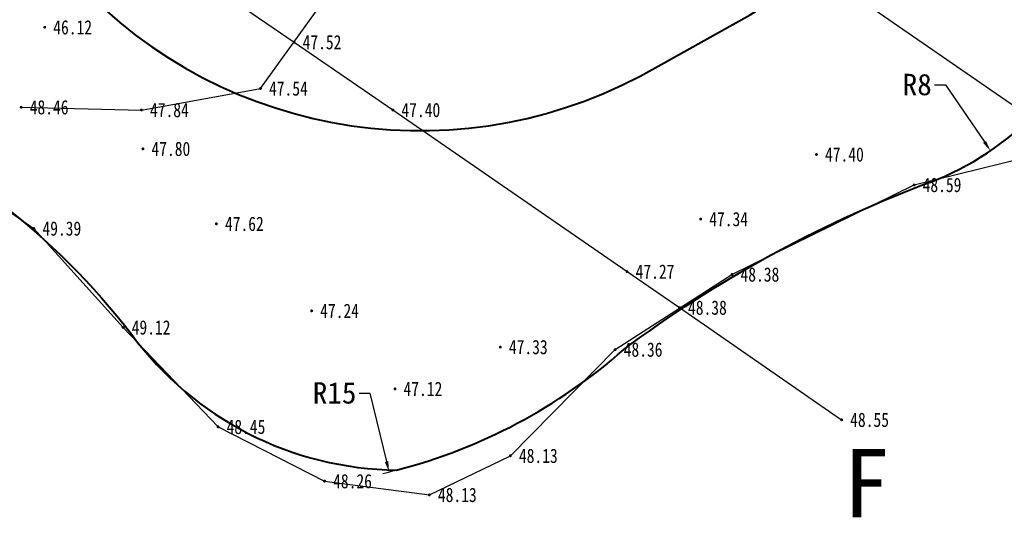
# Model space of a CAD drawing. Extents: x 555481 to 559434, y 3811529 to 3812446.
# Tile 14 of 37: x 556134 to 556162, y 3811928 to 3811942. Entities that reach past the tile are written whole.
import ezdxf
from ezdxf.enums import TextEntityAlignment as Align

# ---------------------------------------------------------------- set-up
doc = ezdxf.new("R2010")
doc.units = 0
doc.header["$LTSCALE"] = 0.5
doc.header["$PDSIZE"] = 0.2
doc.layers.get('0').update_dxf_attribs({"linetype": 'CONTINUOUS'})
doc.layers.get('Defpoints').update_dxf_attribs({"linetype": 'CONTINUOUS'})
doc.layers.add('DMTZ', color=8, linetype='CONTINUOUS')
doc.layers.add('GCD', color=1, linetype='CONTINUOUS')
for name, color, linetype, lineweight in [('堤脚线', 2, 'CONTINUOUS', 40), ('标注半径', 7, 'CONTINUOUS', 40), ('设计断面', 4, 'CONTINUOUS', 40)]:
    doc.layers.add(name, color=color, linetype=linetype, lineweight=lineweight)
doc.styles.get("Standard").update_dxf_attribs({"font": 'rs.shx', "bigfont": 'hztxt.shx'})
doc.styles.add('宋体', font='txt')
doc.styles.add('正等线体', font='simhei.ttf')
doc.linetypes.add('10411', pattern='A,2,[150,AAA.SHX,S=1,R=0,X=0,Y=1],2,[151,AAA.SHX,S=1,R=0,X=0,Y=3],1e-11', length=4)
doc.dimstyles.get("Standard").update_dxf_attribs({"dimtxt": 0.18, "dimasz": 0.18, "dimexe": 0.18, "dimexo": 0.0625, "dimgap": 0.09, "dimtad": 0, "dimtih": 1, "dimtoh": 1, "dimdec": 4, "dimzin": 0, "dimdsep": 46, "dimtxsty": 'Standard', "dimcen": 0.09, "dimadec": 0, "dimazin": 0, "dimtfac": 1, "dimtdec": 4, "dimtofl": 0, "dimtmove": 0, "dimatfit": 3, "dimfxl": 0, "dimtolj": 1, "dimtzin": 0, "dimarcsym": 0})

# ---------------------------------------------------------------- blocks, each defined once
blk = doc.blocks.new('GC200')
at = {"linetype": 'Continuous', "const_width": 0.2, "flags": 128}
blk.add_lwpolyline([(-0.1, 0, 1), (0.1, 0, 1)], format="xyb", close=True, dxfattribs=at)
blk = doc.blocks.new('*D83')
at = {"layer": 'Defpoints', "color": 0, "linetype": 'Continuous', "transparency": 16777216}
for p in [(556140.737, 3811944.165, 51.959), (556144.364, 3811929.178, 51.959)]:
    blk.add_point(p, dxfattribs=at)
at = {"layer": '标注半径', "color": 0, "linetype": 'Continuous', "lineweight": -2, "transparency": 16777216}
for p, q in [((556143.529, 3811931.39), (556143.829, 3811931.39)), ((556143.829, 3811931.39), (556144.294, 3811929.47))]:
    blk.add_line(p, q, dxfattribs=at)
blk.add_arc((556140.737, 3811944.165), 15.42, 282.9367, 284.183, dxfattribs=at)
at = {"layer": '标注半径', "color": 0, "linetype": 'Continuous', "transparency": 16777216}
blk.add_solid([(556144.342, 3811929.482), (556144.245, 3811929.458), (556144.364, 3811929.178)], dxfattribs=at)
at = {"layer": '标注半径', "color": 0, "linetype": 'Continuous', "lineweight": -3, "transparency": 16777216, "insert": (556142.836, 3811931.39), "char_height": 0.6, "attachment_point": 5, "style": '宋体'}
blk.add_mtext('\\A1;R15', dxfattribs=at)
blk = doc.blocks.new('*D84')
at = {"layer": 'Defpoints', "color": 0, "linetype": 'Continuous', "transparency": 16777216}
for p in [(556156.638, 3811944.957, 51.959), (556161.239, 3811938.188, 51.959)]:
    blk.add_point(p, dxfattribs=at)
at = {"layer": '标注半径', "color": 0, "linetype": 'Continuous', "lineweight": -2, "transparency": 16777216}
for p, q in [((556159.663, 3811940.041), (556159.98, 3811940.041)), ((556159.98, 3811940.041), (556161.071, 3811938.436))]:
    blk.add_line(p, q, dxfattribs=at)
at = {"layer": '标注半径', "color": 0, "linetype": 'Continuous', "transparency": 16777216}
blk.add_solid([(556161.112, 3811938.464), (556161.029, 3811938.408), (556161.239, 3811938.188)], dxfattribs=at)
at = {"layer": '标注半径', "color": 0, "linetype": 'Continuous', "lineweight": -3, "transparency": 16777216, "insert": (556159.183, 3811940.041), "char_height": 0.6, "attachment_point": 5, "style": '宋体'}
blk.add_mtext('\\A1;R8', dxfattribs=at)

msp = doc.modelspace()

# ---------------------------------------------------------------- linework, layer by layer
at = {"linetype": 'Continuous', "flags": 128}
for points, elevation in [([(556129.48268, 3811961.80863), (556135.7825, 3811957.44514), (556138.27544, 3811955.73394), (556142.64267, 3811952.73413), (556144.74612, 3811951.28167), (556145.99139, 3811950.40757), (556147.27163, 3811949.53734), (556150.13217, 3811947.56466), (556151.79283, 3811946.42676), (556161.66795, 3811939.60602), (556163.54377, 3811938.33036), (556169.11071, 3811934.50063)], 49.229), ([(556123.89302, 3811953.50742), (556130.96798, 3811948.61836), (556133.92041, 3811946.5933), (556137.08265, 3811944.418), (556138.93698, 3811943.1356), (556141.69822, 3811941.23366), (556144.47094, 3811939.33176), (556151.0412, 3811934.79762), (556152.51178, 3811933.78647), (556157.06193, 3811930.64095)], 49.125)]:
    msp.add_lwpolyline(points, dxfattribs=dict(at, elevation=elevation))
at = {"layer": 'DMTZ', "linetype": '10411', "ltscale": 0.5, "flags": 128}
for points, elevation in [([(556110.899, 3811968.962), (556111.426, 3811966.743), (556112.142, 3811961.569), (556113.057, 3811955.536), (556114.631, 3811948.855), (556117.264, 3811944.833), (556120.782, 3811942.948), (556123.512, 3811940.958), (556126.845, 3811939.986), (556130.235, 3811938.896), (556134.399, 3811936.007), (556136.903, 3811933.232), (556139.565, 3811930.443), (556142.555, 3811928.919), (556145.494, 3811928.534), (556147.767, 3811929.63), (556150.707, 3811932.61), (556153.985, 3811934.717), (556159.094, 3811937.229), (556163.426, 3811938.301), (556167.102, 3811939.096), (556170.521, 3811940.961), (556173.368, 3811944.975), (556175.091, 3811946.964)], 50.713), ([(556134.042, 3811939.409), (556137.417, 3811939.331), (556140.756, 3811939.934), (556142.304, 3811942.078), (556143.867, 3811944.999), (556144.886, 3811945.343), (556148.879, 3811944.775), (556151.525, 3811946.255), (556153.129, 3811947.302), (556155.848, 3811945.479), (556160.315, 3811943.799), (556162.607, 3811944.362), (556164.766, 3811946.367), (556165.327, 3811947.649), (556165.744, 3811949.245), (556166.559, 3811951.557)], 47.63)]:
    msp.add_lwpolyline(points, dxfattribs=dict(at, elevation=elevation))
at = {"layer": '堤脚线', "linetype": 'Continuous', "elevation": 56.32124, "flags": 128}
msp.add_lwpolyline([(556141.58372, 3811962.18251), (556140.5354, 3811960.32828), (556138.03229, 3811955.90085), (556135.809, 3811952.69763), (556134.39816, 3811950.66496), (556134.39816, 3811950.66496, 0.33393646), (556135.55613, 3811942.96597, 0.35149494), (556151.91337, 3811940.56533), (556154.49267, 3811942.0009, 0.15178801), (556156.30839, 3811944.10383), (556157.7767, 3811947.85132), (556159.69566, 3811952.74896, -0.06911418), (556160.53384, 3811954.2424), (556165.32499, 3811961.60344, 0.08744173), (556166.1185, 3811963.46701)], format="xyb", dxfattribs=at)
at = {"layer": '设计断面', "linetype": 'Continuous', "elevation": 51.959, "flags": 128}
msp.add_lwpolyline([(556133.35166, 3811968.53566, -0.03841268), (556129.04081, 3811961.11695, 0.00065262), (556126.88716, 3811957.72237, 0.21948571), (556124.13774, 3811943.92212, 0.14689526), (556128.7464, 3811939.37464, -0.13611635), (556137.143, 3811933.032, 0.23515614), (556144.5758, 3811929.23106, 0.11856876), (556150.947, 3811932.61, -0.06947345), (556159.334, 3811937.229, 0.11085845), (556162.37836, 3811939.1229, 0.02656786), (556165.684, 3811943.5365, 0.09575396), (556167.71443, 3811947.69154, -0.08473661), (556169.99071, 3811951.65632, 0.13815143), (556171.7455, 3811955.796, 0.09953685), (556171.26048, 3811962.51602, -0.43771949)], format="xyb", dxfattribs=at)

# ---------------------------------------------------------------- block references
at = {"layer": 'GCD', "linetype": 'Continuous'}
ref = msp.add_blockref('GC200', (556134.702, 3811941.651, 46.117), dxfattribs=dict(at, xscale=0.1999999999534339, yscale=0.2000000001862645, zscale=0.2))
ref.add_attrib('height', '46.12', dxfattribs={"linetype": 'Continuous', "height": 0.4, "style": '正等线体', "width": 0.8}).set_placement((556134.942, 3811941.651, 46.117), align=Align.MIDDLE_LEFT)
ref = msp.add_blockref('GC200', (556141.69822, 3811941.23366, 47.518), dxfattribs=dict(at, xscale=0.1999999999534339, yscale=0.2000000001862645, zscale=0.2))
ref.add_attrib('height', '47.52', dxfattribs={"linetype": 'Continuous', "height": 0.4, "style": '正等线体', "width": 0.8}).set_placement((556141.93822, 3811941.23366, 47.518), align=Align.MIDDLE_LEFT)
ref = msp.add_blockref('GC200', (556140.756, 3811939.934, 47.536), dxfattribs=dict(at, xscale=0.1999999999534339, yscale=0.2000000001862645, zscale=0.2))
ref.add_attrib('height', '47.54', dxfattribs={"linetype": 'Continuous', "height": 0.4, "style": '正等线体', "width": 0.8}).set_placement((556140.996, 3811939.934, 47.536), align=Align.MIDDLE_LEFT)
ref = msp.add_blockref('GC200', (556134.042, 3811939.409, 48.459), dxfattribs=dict(at, xscale=0.1999999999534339, yscale=0.2000000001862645, zscale=0.2))
ref.add_attrib('height', '48.46', dxfattribs={"linetype": 'Continuous', "height": 0.4, "style": '正等线体', "width": 0.8}).set_placement((556134.282, 3811939.409, 48.459), align=Align.MIDDLE_LEFT)
ref = msp.add_blockref('GC200', (556137.417, 3811939.331, 47.844), dxfattribs=dict(at, xscale=0.1999999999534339, yscale=0.2000000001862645, zscale=0.2))
ref.add_attrib('height', '47.84', dxfattribs={"linetype": 'Continuous', "height": 0.4, "style": '正等线体', "width": 0.8}).set_placement((556137.657, 3811939.331, 47.844), align=Align.MIDDLE_LEFT)
ref = msp.add_blockref('GC200', (556144.47094, 3811939.33176, 47.404), dxfattribs=dict(at, xscale=0.1999999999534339, yscale=0.2000000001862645, zscale=0.2))
ref.add_attrib('height', '47.40', dxfattribs={"linetype": 'Continuous', "height": 0.4, "style": '正等线体', "width": 0.8}).set_placement((556144.71094, 3811939.33176, 47.404), align=Align.MIDDLE_LEFT)
ref = msp.add_blockref('GC200', (556137.458, 3811938.242, 47.8), dxfattribs=dict(at, xscale=0.1999999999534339, yscale=0.2000000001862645, zscale=0.2))
ref.add_attrib('height', '47.80', dxfattribs={"linetype": 'Continuous', "height": 0.4, "style": '正等线体', "width": 0.8}).set_placement((556137.698, 3811938.242, 47.8), align=Align.MIDDLE_LEFT)
ref = msp.add_blockref('GC200', (556156.356, 3811938.083, 47.404), dxfattribs=dict(at, xscale=0.1999999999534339, yscale=0.2000000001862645, zscale=0.2))
ref.add_attrib('height', '47.40', dxfattribs={"linetype": 'Continuous', "height": 0.4, "style": '正等线体', "width": 0.8}).set_placement((556156.596, 3811938.083, 47.404), align=Align.MIDDLE_LEFT)
ref = msp.add_blockref('GC200', (556159.094, 3811937.229, 48.586), dxfattribs=dict(at, xscale=0.1999999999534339, yscale=0.2000000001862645, zscale=0.2))
ref.add_attrib('height', '48.59', dxfattribs={"linetype": 'Continuous', "height": 0.4, "style": '正等线体', "width": 0.8}).set_placement((556159.334, 3811937.229, 48.586), align=Align.MIDDLE_LEFT)
ref = msp.add_blockref('GC200', (556153.107, 3811936.271, 47.34), dxfattribs=dict(at, xscale=0.1999999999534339, yscale=0.2000000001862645, zscale=0.2))
ref.add_attrib('height', '47.34', dxfattribs={"linetype": 'Continuous', "height": 0.4, "style": '正等线体', "width": 0.8}).set_placement((556153.347, 3811936.271, 47.34), align=Align.MIDDLE_LEFT)
ref = msp.add_blockref('GC200', (556134.399, 3811936.007, 49.388), dxfattribs=dict(at, xscale=0.1999999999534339, yscale=0.2000000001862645, zscale=0.2))
ref.add_attrib('height', '49.39', dxfattribs={"linetype": 'Continuous', "height": 0.4, "style": '正等线体', "width": 0.8}).set_placement((556134.639, 3811936.007, 49.388), align=Align.MIDDLE_LEFT)
ref = msp.add_blockref('GC200', (556139.52, 3811936.138, 47.617), dxfattribs=dict(at, xscale=0.1999999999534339, yscale=0.2000000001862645, zscale=0.2))
ref.add_attrib('height', '47.62', dxfattribs={"linetype": 'Continuous', "height": 0.4, "style": '正等线体', "width": 0.8}).set_placement((556139.76, 3811936.138, 47.617), align=Align.MIDDLE_LEFT)
ref = msp.add_blockref('GC200', (556151.0412, 3811934.79762, 47.273), dxfattribs=dict(at, xscale=0.1999999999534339, yscale=0.2000000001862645, zscale=0.2))
ref.add_attrib('height', '47.27', dxfattribs={"linetype": 'Continuous', "height": 0.4, "style": '正等线体', "width": 0.8}).set_placement((556151.2812, 3811934.79762, 47.273), align=Align.MIDDLE_LEFT)
ref = msp.add_blockref('GC200', (556153.985, 3811934.717, 48.377), dxfattribs=dict(at, xscale=0.1999999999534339, yscale=0.2000000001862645, zscale=0.2))
ref.add_attrib('height', '48.38', dxfattribs={"linetype": 'Continuous', "height": 0.4, "style": '正等线体', "width": 0.8}).set_placement((556154.225, 3811934.717, 48.377), align=Align.MIDDLE_LEFT)
ref = msp.add_blockref('GC200', (556152.51178, 3811933.78647, 48.377), dxfattribs=dict(at, xscale=0.1999999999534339, yscale=0.2000000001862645, zscale=0.2))
ref.add_attrib('height', '48.38', dxfattribs={"linetype": 'Continuous', "height": 0.4, "style": '正等线体', "width": 0.8}).set_placement((556152.75178, 3811933.78647, 48.377), align=Align.MIDDLE_LEFT)
ref = msp.add_blockref('GC200', (556142.191, 3811933.697, 47.237), dxfattribs=dict(at, xscale=0.1999999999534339, yscale=0.2000000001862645, zscale=0.2))
ref.add_attrib('height', '47.24', dxfattribs={"linetype": 'Continuous', "height": 0.4, "style": '正等线体', "width": 0.8}).set_placement((556142.431, 3811933.697, 47.237), align=Align.MIDDLE_LEFT)
ref = msp.add_blockref('GC200', (556136.903, 3811933.232, 49.116), dxfattribs=dict(at, xscale=0.1999999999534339, yscale=0.2000000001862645, zscale=0.2))
ref.add_attrib('height', '49.12', dxfattribs={"linetype": 'Continuous', "height": 0.4, "style": '正等线体', "width": 0.8}).set_placement((556137.143, 3811933.232, 49.116), align=Align.MIDDLE_LEFT)
ref = msp.add_blockref('GC200', (556147.486, 3811932.682, 47.325), dxfattribs=dict(at, xscale=0.1999999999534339, yscale=0.2000000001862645, zscale=0.2))
ref.add_attrib('height', '47.33', dxfattribs={"linetype": 'Continuous', "height": 0.4, "style": '正等线体', "width": 0.8}).set_placement((556147.726, 3811932.682, 47.325), align=Align.MIDDLE_LEFT)
ref = msp.add_blockref('GC200', (556150.707, 3811932.61, 48.359), dxfattribs=dict(at, xscale=0.1999999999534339, yscale=0.2000000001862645, zscale=0.2))
ref.add_attrib('height', '48.36', dxfattribs={"linetype": 'Continuous', "height": 0.4, "style": '正等线体', "width": 0.8}).set_placement((556150.947, 3811932.61, 48.359), align=Align.MIDDLE_LEFT)
ref = msp.add_blockref('GC200', (556144.53, 3811931.508, 47.122), dxfattribs=dict(at, xscale=0.1999999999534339, yscale=0.2000000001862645, zscale=0.2))
ref.add_attrib('height', '47.12', dxfattribs={"linetype": 'Continuous', "height": 0.4, "style": '正等线体', "width": 0.8}).set_placement((556144.77, 3811931.508, 47.122), align=Align.MIDDLE_LEFT)
ref = msp.add_blockref('GC200', (556139.565, 3811930.443, 48.453), dxfattribs=dict(at, xscale=0.1999999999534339, yscale=0.2000000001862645, zscale=0.2))
ref.add_attrib('height', '48.45', dxfattribs={"linetype": 'Continuous', "height": 0.4, "style": '正等线体', "width": 0.8}).set_placement((556139.805, 3811930.443, 48.453), align=Align.MIDDLE_LEFT)
ref = msp.add_blockref('GC200', (556157.06193, 3811930.64095, 48.552), dxfattribs=dict(at, xscale=0.1999999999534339, yscale=0.2000000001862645, zscale=0.2))
ref.add_attrib('height', '48.55', dxfattribs={"linetype": 'Continuous', "height": 0.4, "style": '正等线体', "width": 0.8}).set_placement((556157.30193, 3811930.64095, 48.552), align=Align.MIDDLE_LEFT)
ref = msp.add_blockref('GC200', (556147.767, 3811929.63, 48.129), dxfattribs=dict(at, xscale=0.1999999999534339, yscale=0.2000000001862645, zscale=0.2))
ref.add_attrib('height', '48.13', dxfattribs={"linetype": 'Continuous', "height": 0.4, "style": '正等线体', "width": 0.8}).set_placement((556148.007, 3811929.63, 48.129), align=Align.MIDDLE_LEFT)
ref = msp.add_blockref('GC200', (556142.555, 3811928.919, 48.26), dxfattribs=dict(at, xscale=0.1999999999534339, yscale=0.2000000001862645, zscale=0.2))
ref.add_attrib('height', '48.26', dxfattribs={"linetype": 'Continuous', "height": 0.4, "style": '正等线体', "width": 0.8}).set_placement((556142.795, 3811928.919, 48.26), align=Align.MIDDLE_LEFT)
ref = msp.add_blockref('GC200', (556145.494, 3811928.534, 48.13), dxfattribs=dict(at, xscale=0.1999999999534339, yscale=0.2000000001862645, zscale=0.2))
ref.add_attrib('height', '48.13', dxfattribs={"linetype": 'Continuous', "height": 0.4, "style": '正等线体', "width": 0.8}).set_placement((556145.734, 3811928.534, 48.13), align=Align.MIDDLE_LEFT)

# ---------------------------------------------------------------- texts
at = {"linetype": 'Continuous', "style": '宋体'}
msp.add_text('F', height=1.92, dxfattribs=at).set_placement((556157.10862, 3811927.90503))

# ---------------------------------------------------------------- dimensions: what is measured, and where the dimension line sits
at = {"layer": '标注半径', "linetype": 'Continuous', "lineweight": -3}
for center, mpoint, picture, middle in [((556156.63767, 3811944.957, 51.959), (556161.23935, 3811938.1882, 51.959), '*D84', (556159.1827, 3811940.04086)), ((556140.73713, 3811944.16523, 51.959), (556144.36439, 3811929.17831, 51.959), '*D83', (556142.83579, 3811931.38985))]:
    dim = msp.add_radius_dim(center=center, mpoint=mpoint, dimstyle='Standard', override={"dimtxt": 0.6, "dimasz": 0.3, "dimdec": 0, "dimtxsty": '宋体'}, dxfattribs=at)
    dim.commit()
    dim.dimension.update_dxf_attribs({"geometry": picture, "text_midpoint": middle, "dimtype": 164})

doc.saveas('drawing.dxf')
